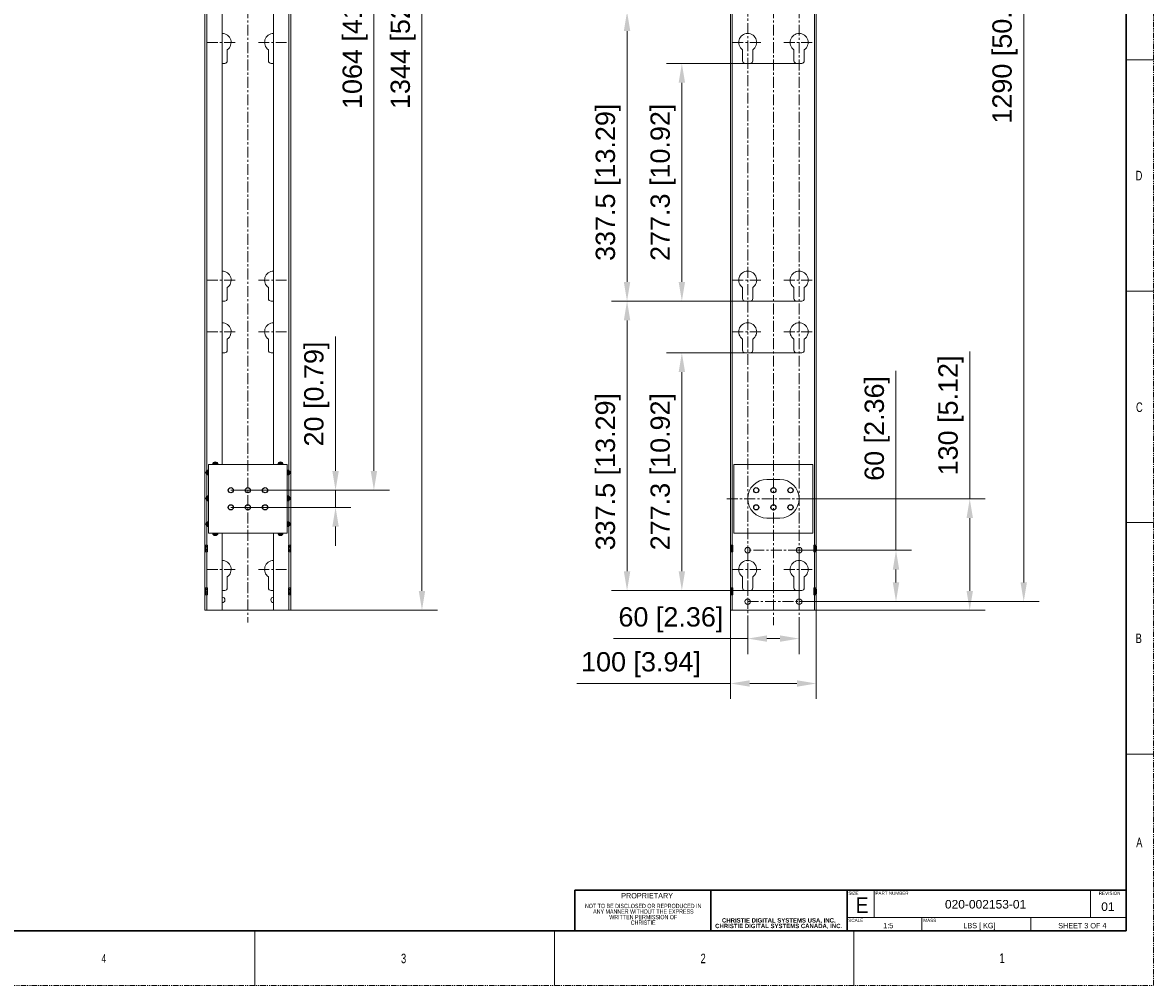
# Model space of a CAD drawing. Header units: millimetres. Extents: x -1086 to 4901, y 927 to 9917.
# Tile 31 of 86: x 423 to 1742, y 4832 to 5955. Entities that reach past the tile are written whole.
import ezdxf
from ezdxf.lldxf.tags import DXFTag

# ---------------------------------------------------------------- set-up
doc = ezdxf.new("R2010")
doc.units = ezdxf.units.MM
doc.header["$PDSIZE"] = -1
for name, pattern in [('CENTERX2', [20.319999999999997, 12.7, -2.54, 2.54, -2.54]), ('SLD-Phantom', [12.699999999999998, 6.35, -1.27, 1.27, -1.27, 1.27, -1.27]), ('SLD-Solid', [0])]:
    doc.linetypes.add(name, pattern=pattern)
for name, color, linetype, lineweight in [('5剖面线层', 4, 'Continuous', 15), ('7标注层', 6, 'Continuous', 15), ('中心线', 1, 'CENTERX2', 13), ('尺寸线', 6, 'Continuous', 13), ('虚线', 3, 'DASHED', 13)]:
    doc.layers.add(name, color=color, linetype=linetype, lineweight=lineweight)
doc.styles.add('ARIAL', font='arial.ttf')
doc.styles.add('SLDTEXTSTYLE0', font='GOTHIC.TTF', dxfattribs={"width": 0.7304})
doc.styles.add('SLDTEXTSTYLE1', font='GOTHIC.TTF', dxfattribs={"width": 0.7304})
doc.styles.add('SLDTEXTSTYLE2', font='ARIALBD.TTF', dxfattribs={"width": 0.948})
doc.styles.add('标注', font='arial.ttf')
tags = doc.linetypes.add('DASHED', pattern=[19.049999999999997, 12.7, -6.35]).pattern_tags.tags
tags[6:7] = [DXFTag(74, 4), DXFTag(75, 0), DXFTag(340, '0'), DXFTag(46, 1.0), DXFTag(50, 0.0), DXFTag(44, 0.0), DXFTag(45, 0.0)]
tags[4:5] = [DXFTag(74, 4), DXFTag(75, 0), DXFTag(340, '0'), DXFTag(46, 1.0), DXFTag(50, 0.0), DXFTag(44, 0.0), DXFTag(45, 0.0)]
doc.dimstyles.new(')CCC-35A1', dxfattribs={"dimscale": 20, "dimtxt": 1.5, "dimasz": 2.5, "dimexe": 1.2, "dimexo": 0, "dimgap": 0.5, "dimtad": 1, "dimzin": 12, "dimdsep": 46, "dimtxsty": 'ARIAL', "dimcen": 0.5, "dimclrd": 6, "dimclre": 6, "dimclrt": 6, "dimadec": 3, "dimazin": 3, "dimtfac": 1, "dimtmove": 0, "dimatfit": 3, "dimfxl": 1, "dimlwd": 13, "dimlwe": 13, "dimarcsym": 0})

# ---------------------------------------------------------------- blocks, each defined once
blk = doc.blocks.new('*D25')
at = {"layer": '7标注层', "color": 6, "lineweight": 13}
for p, q in [((1328.663267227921, 5569.984968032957), (1173.903324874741, 5569.984968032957)), ((1191.903324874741, 5547.484968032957), (1191.903324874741, 5315.184968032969)), ((1328.663267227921, 5292.684968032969), (1173.903324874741, 5292.684968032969))]:
    blk.add_line(p, q, dxfattribs=at)
at = {"layer": '7标注层', "color": 6}
for points in [[(1195.653324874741, 5547.484968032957), (1188.153324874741, 5547.484968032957), (1191.903324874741, 5569.984968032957)], [(1188.153324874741, 5315.184968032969), (1195.653324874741, 5315.184968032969), (1191.903324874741, 5292.684968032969)]]:
    blk.add_solid(points, dxfattribs=at)
at = {"layer": 'Defpoints', "color": 0}
for p in [(1328.663267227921, 5569.984968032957), (1191.903324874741, 5292.684968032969), (1328.663267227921, 5292.684968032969)]:
    blk.add_point(p, dxfattribs=at)
at = {"layer": '7标注层', "color": 6, "insert": (1169.983986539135, 5431.334968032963), "char_height": 22.5, "attachment_point": 5, "rotation": 90, "style": 'ARIAL'}
blk.add_mtext('277.3 [10.92]', dxfattribs=at)
blk = doc.blocks.new('*D26')
at = {"layer": '7标注层', "color": 6, "lineweight": 13}
for p, q in [((1328.663267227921, 5630.184968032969), (1110.000055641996, 5630.184968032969)), ((1128.000055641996, 5607.684968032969), (1128.000055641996, 5315.184968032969)), ((1328.663267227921, 5292.684968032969), (1110.000055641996, 5292.684968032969))]:
    blk.add_line(p, q, dxfattribs=at)
at = {"layer": '7标注层', "color": 6}
for points in [[(1131.750055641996, 5607.684968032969), (1124.250055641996, 5607.684968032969), (1128.000055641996, 5630.184968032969)], [(1124.250055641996, 5315.184968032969), (1131.750055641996, 5315.184968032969), (1128.000055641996, 5292.684968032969)]]:
    blk.add_solid(points, dxfattribs=at)
at = {"layer": 'Defpoints', "color": 0}
for p in [(1328.663267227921, 5630.184968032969), (1128.000055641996, 5292.684968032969), (1328.663267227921, 5292.684968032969)]:
    blk.add_point(p, dxfattribs=at)
at = {"layer": '7标注层', "color": 6, "insert": (1106.080717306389, 5431.334968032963), "char_height": 22.5, "attachment_point": 5, "rotation": 90, "style": 'ARIAL'}
blk.add_mtext('337.5 [13.29]', dxfattribs=at)
blk = doc.blocks.new('*D27')
at = {"layer": '7标注层', "color": 6, "lineweight": 13}
for p, q in [((1268.663267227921, 5254.330615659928), (1268.663267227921, 5218.610678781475)), ((1328.663267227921, 5252.333625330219), (1328.663267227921, 5218.610678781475)), ((1268.663267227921, 5236.610678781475), (1112.048328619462, 5236.610678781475)), ((1291.163267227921, 5236.610678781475), (1306.163267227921, 5236.610678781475))]:
    blk.add_line(p, q, dxfattribs=at)
at = {"layer": '7标注层', "color": 6}
for points in [[(1291.163267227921, 5240.360678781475), (1291.163267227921, 5232.860678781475), (1268.663267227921, 5236.610678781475)], [(1306.163267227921, 5232.860678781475), (1306.163267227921, 5240.360678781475), (1328.663267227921, 5236.610678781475)]]:
    blk.add_solid(points, dxfattribs=at)
at = {"layer": 'Defpoints', "color": 0}
for p in [(1268.663267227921, 5254.330615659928), (1328.663267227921, 5252.333625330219), (1328.663267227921, 5236.610678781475)]:
    blk.add_point(p, dxfattribs=at)
at = {"layer": '7标注层', "color": 6, "insert": (1179.105797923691, 5258.530017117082), "char_height": 22.5, "attachment_point": 5, "style": 'ARIAL'}
blk.add_mtext('60 [2.36]', dxfattribs=at)
blk = doc.blocks.new('*D28')
at = {"layer": '7标注层', "color": 6, "lineweight": 13}
for p, q in [((1248.663267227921, 5269.684968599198), (1248.663267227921, 5166.241023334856)), ((1348.663267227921, 5269.684968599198), (1348.663267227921, 5166.241023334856)), ((1248.663267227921, 5184.241023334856), (1069.589814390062, 5184.241023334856)), ((1271.163267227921, 5184.241023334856), (1326.163267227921, 5184.241023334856))]:
    blk.add_line(p, q, dxfattribs=at)
at = {"layer": '7标注层', "color": 6}
for points in [[(1271.163267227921, 5187.991023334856), (1271.163267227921, 5180.491023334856), (1248.663267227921, 5184.241023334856)], [(1326.163267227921, 5180.491023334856), (1326.163267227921, 5187.991023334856), (1348.663267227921, 5184.241023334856)]]:
    blk.add_solid(points, dxfattribs=at)
at = {"layer": 'Defpoints', "color": 0}
for p in [(1248.663267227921, 5269.684968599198), (1348.663267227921, 5269.684968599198), (1348.663267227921, 5184.241023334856)]:
    blk.add_point(p, dxfattribs=at)
at = {"layer": '7标注层', "color": 6, "insert": (1144.26750879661, 5206.160361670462), "char_height": 22.5, "attachment_point": 5, "style": 'ARIAL'}
blk.add_mtext('100 [3.94]', dxfattribs=at)
blk = doc.blocks.new('*D29')
at = {"layer": '7标注层', "color": 6, "lineweight": 13}
for p, q in [((1527.602247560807, 5399.687978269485), (1527.602247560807, 5571.543367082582)), ((1328.663267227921, 5399.687978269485), (1545.602247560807, 5399.687978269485)), ((1527.602247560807, 5292.184968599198), (1527.602247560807, 5377.187978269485)), ((1348.663267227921, 5269.684968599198), (1545.602247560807, 5269.684968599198))]:
    blk.add_line(p, q, dxfattribs=at)
at = {"layer": '7标注层', "color": 6}
for points in [[(1531.352247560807, 5377.187978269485), (1523.852247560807, 5377.187978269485), (1527.602247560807, 5399.687978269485)], [(1523.852247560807, 5292.184968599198), (1531.352247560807, 5292.184968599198), (1527.602247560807, 5269.684968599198)]]:
    blk.add_solid(points, dxfattribs=at)
at = {"layer": 'Defpoints', "color": 0}
for p in [(1328.663267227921, 5399.687978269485), (1527.602247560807, 5399.687978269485), (1348.663267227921, 5269.684968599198)]:
    blk.add_point(p, dxfattribs=at)
at = {"layer": '7标注层', "color": 6, "insert": (1505.682909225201, 5496.865672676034), "char_height": 22.5, "attachment_point": 5, "rotation": 90, "style": 'ARIAL'}
blk.add_mtext('130 [5.12]', dxfattribs=at)
blk = doc.blocks.new('*D30')
at = {"layer": '7标注层', "color": 6, "lineweight": 13}
for p, q in [((1328.663267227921, 5907.484968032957), (1173.903324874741, 5907.484968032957)), ((1191.903324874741, 5884.984968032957), (1191.903324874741, 5652.684968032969)), ((1328.663267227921, 5630.184968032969), (1173.903324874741, 5630.184968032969))]:
    blk.add_line(p, q, dxfattribs=at)
at = {"layer": '7标注层', "color": 6}
for points in [[(1195.653324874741, 5884.984968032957), (1188.153324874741, 5884.984968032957), (1191.903324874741, 5907.484968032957)], [(1188.153324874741, 5652.684968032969), (1195.653324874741, 5652.684968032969), (1191.903324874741, 5630.184968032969)]]:
    blk.add_solid(points, dxfattribs=at)
at = {"layer": 'Defpoints', "color": 0}
for p in [(1328.663267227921, 5907.484968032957), (1191.903324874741, 5630.184968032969), (1328.663267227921, 5630.184968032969)]:
    blk.add_point(p, dxfattribs=at)
at = {"layer": '7标注层', "color": 6, "insert": (1169.983986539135, 5768.834968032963), "char_height": 22.5, "attachment_point": 5, "rotation": 90, "style": 'ARIAL'}
blk.add_mtext('277.3 [10.92]', dxfattribs=at)
blk = doc.blocks.new('*D31')
at = {"layer": '7标注层', "color": 6, "lineweight": 13}
for p, q in [((735.8218773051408, 6613.684968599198), (906.8623612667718, 6613.684968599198)), ((888.8623612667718, 6591.184968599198), (888.8623612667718, 5292.184968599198)), ((735.8218773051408, 5269.684968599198), (906.8623612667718, 5269.684968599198))]:
    blk.add_line(p, q, dxfattribs=at)
at = {"layer": '7标注层', "color": 6}
for points in [[(892.6123612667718, 6591.184968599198), (885.1123612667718, 6591.184968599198), (888.8623612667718, 6613.684968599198)], [(885.1123612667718, 5292.184968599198), (892.6123612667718, 5292.184968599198), (888.8623612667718, 5269.684968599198)]]:
    blk.add_solid(points, dxfattribs=at)
at = {"layer": 'Defpoints', "color": 0}
for p in [(735.8218773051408, 6613.684968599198), (735.8218773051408, 5269.684968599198), (888.8623612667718, 5269.684968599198)]:
    blk.add_point(p, dxfattribs=at)
at = {"layer": '7标注层', "color": 6, "insert": (866.9430229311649, 5941.684968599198), "char_height": 22.5, "attachment_point": 5, "rotation": 90, "style": 'ARIAL'}
blk.add_mtext('1344 [52.91]', dxfattribs=at)
blk = doc.blocks.new('*D32')
at = {"layer": '7标注层', "color": 6, "lineweight": 13}
for p, q in [((1441.609534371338, 5339.687978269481), (1441.609534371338, 5548.802916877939)), ((1328.663267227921, 5339.687978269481), (1459.609534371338, 5339.687978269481)), ((1441.609534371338, 5317.187978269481), (1441.609534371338, 5302.187978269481)), ((1328.663267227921, 5279.687978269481), (1459.609534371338, 5279.687978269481))]:
    blk.add_line(p, q, dxfattribs=at)
at = {"layer": '7标注层', "color": 6}
for points in [[(1445.359534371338, 5317.187978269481), (1437.859534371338, 5317.187978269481), (1441.609534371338, 5339.687978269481)], [(1437.859534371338, 5302.187978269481), (1445.359534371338, 5302.187978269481), (1441.609534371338, 5279.687978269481)]]:
    blk.add_solid(points, dxfattribs=at)
at = {"layer": 'Defpoints', "color": 0}
for p in [(1328.663267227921, 5339.687978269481), (1328.663267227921, 5279.687978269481), (1441.609534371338, 5279.687978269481)]:
    blk.add_point(p, dxfattribs=at)
at = {"layer": '7标注层', "color": 6, "insert": (1419.690196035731, 5481.74544757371), "char_height": 22.5, "attachment_point": 5, "rotation": 90, "style": 'ARIAL'}
blk.add_mtext('60 [2.36]', dxfattribs=at)
blk = doc.blocks.new('*D35')
at = {"layer": '7标注层', "color": 6, "lineweight": 13}
for p, q in [((1328.663267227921, 5967.684968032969), (1110.000055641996, 5967.684968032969)), ((1128.000055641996, 5945.184968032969), (1128.000055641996, 5652.684968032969)), ((1328.663267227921, 5630.184968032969), (1110.000055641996, 5630.184968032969))]:
    blk.add_line(p, q, dxfattribs=at)
at = {"layer": '7标注层', "color": 6}
for points in [[(1131.750055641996, 5945.184968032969), (1124.250055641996, 5945.184968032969), (1128.000055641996, 5967.684968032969)], [(1124.250055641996, 5652.684968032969), (1131.750055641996, 5652.684968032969), (1128.000055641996, 5630.184968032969)]]:
    blk.add_solid(points, dxfattribs=at)
at = {"layer": 'Defpoints', "color": 0}
for p in [(1328.663267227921, 5967.684968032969), (1128.000055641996, 5630.184968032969), (1328.663267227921, 5630.184968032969)]:
    blk.add_point(p, dxfattribs=at)
at = {"layer": '7标注层', "color": 6, "insert": (1106.080717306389, 5768.834968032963), "char_height": 22.5, "attachment_point": 5, "rotation": 90, "style": 'ARIAL'}
blk.add_mtext('337.5 [13.29]', dxfattribs=at)
blk = doc.blocks.new('YTHGFGH')
at = {"color": 7, "linetype": 'Continuous', "lineweight": 15}
for p, q in [((20055.4507891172, 9030.66680704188), (20055.7007891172, 9030.91680704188)), ((20055.4507891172, 9030.66680704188), (20055.4507891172, 9023.266807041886)), ((20055.7007891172, 9023.016807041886), (20055.4507891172, 9023.266807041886)), ((20055.7007891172, 9023.016807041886), (20055.7007891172, 9030.91680704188)), ((20055.7007891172, 9030.91680704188), (20057.4507891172, 9030.91680704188)), ((20057.4507891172, 9023.016807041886), (20055.7007891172, 9023.016807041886)), ((20057.4507891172, 9023.016807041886), (20057.4507891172, 9030.91680704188)), ((20057.7645863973, 9030.722464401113), (20057.4507891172, 9030.722464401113)), ((20057.7645863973, 9030.199923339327), (20057.4507891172, 9030.199923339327)), ((20057.7645863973, 9029.633144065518), (20057.4507891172, 9029.633144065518)), ((20057.7645863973, 9029.132950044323), (20057.4507891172, 9029.132950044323)), ((20057.7645863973, 9029.082824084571), (20057.4507891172, 9029.082824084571)), ((20057.7645863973, 9028.540602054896), (20057.4507891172, 9028.540602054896)), ((20057.7645863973, 9028.325373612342), (20057.4507891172, 9028.325373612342)), ((20057.7645863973, 9027.794200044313), (20057.4507891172, 9027.794200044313)), ((20057.7645863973, 9027.434937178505), (20057.4507891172, 9027.434937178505)), ((20057.7645863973, 9026.966807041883), (20057.4507891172, 9026.966807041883)), ((20057.7645863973, 9026.498676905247), (20057.4507891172, 9026.498676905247)), ((20057.7645863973, 9026.139414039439), (20057.4507891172, 9026.139414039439)), ((20057.7645863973, 9025.608240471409), (20057.4507891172, 9025.608240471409)), ((20057.7645863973, 9025.39301202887), (20057.4507891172, 9025.39301202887)), ((20057.7645863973, 9024.85078999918), (20057.4507891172, 9024.85078999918)), ((20057.7645863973, 9024.800664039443), (20057.4507891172, 9024.800664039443)), ((20057.7645863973, 9024.300470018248), (20057.4507891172, 9024.300470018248)), ((20057.7645863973, 9023.72005891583), (20057.4507891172, 9023.72005891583)), ((20057.7645863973, 9023.211149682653), (20057.4507891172, 9023.211149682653)), ((20057.7645863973, 9029.633144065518), (20057.7645863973, 9030.722464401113)), ((20057.7645863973, 9029.432795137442), (20058.2267891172, 9029.656807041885)), ((20057.7645863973, 9029.132950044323), (20057.7645863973, 9029.633144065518)), ((20057.7645863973, 9029.082824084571), (20057.7645863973, 9029.132950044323)), ((20057.7645863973, 9028.540602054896), (20057.7645863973, 9029.082824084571)), ((20057.7645863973, 9028.325373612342), (20057.7645863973, 9028.540602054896)), ((20057.7645863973, 9027.794200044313), (20057.7645863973, 9028.325373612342)), ((20057.7645863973, 9027.434937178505), (20057.7645863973, 9027.794200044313)), ((20057.7645863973, 9026.966807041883), (20057.7645863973, 9027.434937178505)), ((20057.7645863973, 9026.498676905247), (20057.7645863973, 9026.966807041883)), ((20057.7645863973, 9026.139414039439), (20057.7645863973, 9026.498676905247)), ((20057.7645863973, 9025.608240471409), (20057.7645863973, 9026.139414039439)), ((20057.7645863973, 9025.39301202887), (20057.7645863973, 9025.608240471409)), ((20057.7645863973, 9024.85078999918), (20057.7645863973, 9025.39301202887)), ((20057.7645863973, 9024.800664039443), (20057.7645863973, 9024.85078999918)), ((20057.7645863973, 9024.300470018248), (20057.7645863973, 9024.800664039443)), ((20057.7645863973, 9024.500818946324), (20058.2267891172, 9024.27680704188)), ((20057.7645863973, 9023.211149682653), (20057.7645863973, 9024.300470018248)), ((20058.22678911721, 9024.276807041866), (20058.2267891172, 9029.65680704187)), ((20058.2267891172, 9029.656807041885), (20058.4207891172, 9029.656807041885)), ((20058.2267891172, 9024.27680704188), (20058.4207891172, 9024.27680704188)), ((20058.4207891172, 9024.27680704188), (20058.4207891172, 9029.656807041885))]:
    blk.add_line(p, q, dxfattribs=at)
at = {"layer": 'Defpoints', "color": 3}
for p, q in [((20055.4507891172, 9028.966807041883), (20058.4207891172, 9028.966807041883)), ((20055.4507891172, 9024.966807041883), (20058.4207891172, 9024.966807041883))]:
    blk.add_line(p, q, dxfattribs=at)
at = {"insert": (20056.30044147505, 9025.49240792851), "char_height": 0.625, "width": 0.7701345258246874, "attachment_point": 1, "rotation": 90, "style": '标注'}
blk.add_mtext('JCLS-M4-1', dxfattribs=at)
blk = doc.blocks.new('*D37')
at = {"layer": '7标注层', "color": 6, "lineweight": 13}
for p, q in [((685.8218773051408, 6473.684968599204), (850.8431486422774, 6473.684968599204)), ((832.8431486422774, 5432.187978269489), (832.8431486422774, 6451.184968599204)), ((665.8218773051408, 5409.687978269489), (850.8431486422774, 5409.687978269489))]:
    blk.add_line(p, q, dxfattribs=at)
at = {"layer": '7标注层', "color": 6}
for points in [[(836.5931486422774, 6451.184968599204), (829.0931486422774, 6451.184968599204), (832.8431486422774, 6473.684968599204)], [(829.0931486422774, 5432.187978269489), (836.5931486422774, 5432.187978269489), (832.8431486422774, 5409.687978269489)]]:
    blk.add_solid(points, dxfattribs=at)
at = {"layer": 'Defpoints', "color": 0}
for p in [(685.8218773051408, 6473.684968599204), (832.8431486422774, 6473.684968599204), (665.8218773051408, 5409.687978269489)]:
    blk.add_point(p, dxfattribs=at)
at = {"layer": '7标注层', "color": 6, "insert": (810.9238103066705, 5941.686473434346), "char_height": 22.5, "attachment_point": 5, "rotation": 90, "style": 'ARIAL'}
blk.add_mtext('1064 [41.89]', dxfattribs=at)
blk = doc.blocks.new('*D38')
at = {"layer": '7标注层', "color": 6, "lineweight": 13}
for p, q in [((788.0806843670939, 5432.187978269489), (788.0806843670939, 5589.063830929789)), ((665.8218773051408, 5409.687978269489), (806.0806843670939, 5409.687978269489)), ((788.0806843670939, 5409.687978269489), (788.0806843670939, 5389.687978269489)), ((665.8218773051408, 5389.687978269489), (806.0806843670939, 5389.687978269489)), ((788.0806843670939, 5367.187978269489), (788.0806843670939, 5344.687978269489))]:
    blk.add_line(p, q, dxfattribs=at)
at = {"layer": '7标注层', "color": 6}
for points in [[(784.3306843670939, 5432.187978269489), (791.8306843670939, 5432.187978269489), (788.0806843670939, 5409.687978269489)], [(791.8306843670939, 5367.187978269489), (784.3306843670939, 5367.187978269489), (788.0806843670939, 5389.687978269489)]]:
    blk.add_solid(points, dxfattribs=at)
at = {"layer": 'Defpoints', "color": 0}
for p in [(665.8218773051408, 5409.687978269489), (665.8218773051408, 5389.687978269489), (788.0806843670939, 5389.687978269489)]:
    blk.add_point(p, dxfattribs=at)
at = {"layer": '7标注层', "color": 6, "insert": (766.161346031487, 5521.875904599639), "char_height": 22.5, "attachment_point": 5, "rotation": 90, "style": 'ARIAL'}
blk.add_mtext('20 [0.79]', dxfattribs=at)
blk = doc.blocks.new('*D44')
at = {"layer": '7标注层', "color": 6, "lineweight": 13}
for p, q in [((1328.663267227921, 6569.684968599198), (1608.570806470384, 6569.684968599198)), ((1590.570806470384, 5302.187978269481), (1590.570806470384, 6547.184968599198)), ((1363.612599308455, 5279.687978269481), (1608.570806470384, 5279.687978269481))]:
    blk.add_line(p, q, dxfattribs=at)
at = {"layer": '7标注层', "color": 6}
for points in [[(1594.320806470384, 6547.184968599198), (1586.820806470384, 6547.184968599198), (1590.570806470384, 6569.684968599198)], [(1586.820806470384, 5302.187978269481), (1594.320806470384, 5302.187978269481), (1590.570806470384, 5279.687978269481)]]:
    blk.add_solid(points, dxfattribs=at)
at = {"layer": 'Defpoints', "color": 0}
for p in [(1328.663267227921, 6569.684968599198), (1590.570806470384, 6569.684968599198), (1363.612599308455, 5279.687978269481)]:
    blk.add_point(p, dxfattribs=at)
at = {"layer": '7标注层', "color": 6, "insert": (1568.651468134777, 5924.68647343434), "char_height": 22.5, "attachment_point": 5, "rotation": 90, "style": 'ARIAL'}
blk.add_mtext('1290 [50.79]', dxfattribs=at)
blk = doc.blocks.new('DFGHDFG6YY8')
at = {"color": 7, "linetype": 'Continuous', "lineweight": 15}
for points in [[(-29580.31370103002, -27772.53763908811, -3.186140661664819), (-29568.31370103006, -27772.53763908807), (-29568.31370103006, -27785.42279217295, -0.414213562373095), (-29571.31370103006, -27788.42279217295), (-29577.31370103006, -27788.42279217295, -0.414213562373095), (-29580.31370103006, -27785.42279217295), (-29580.31370103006, -27772.53763908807)], [(-29520.31370103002, -27772.53763908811, -3.186140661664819), (-29508.31370103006, -27772.53763908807), (-29508.31370103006, -27785.42279217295, -0.414213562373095), (-29511.31370103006, -27788.42279217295), (-29517.31370103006, -27788.42279217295, -0.414213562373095), (-29520.31370103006, -27785.42279217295), (-29520.31370103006, -27772.53763908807)]]:
    blk.add_lwpolyline(points, format="xyb", close=True, dxfattribs=at)
at = {"layer": '中心线'}
for p, q in [((-29592.09044118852, -27763.91978193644), (-29556.5369608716, -27763.91978193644)), ((-29532.09044118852, -27763.91978193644), (-29496.5369608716, -27763.91978193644))]:
    blk.add_line(p, q, dxfattribs=at)

msp = doc.modelspace()

# ---------------------------------------------------------------- hatches: boundary and pattern name
at = {"layer": '5剖面线层'}
for points in [[(639.8218773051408, 5427.187978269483, -0.9999999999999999), (639.8218773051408, 5433.187978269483)], [(650.853874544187, 5439.687978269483, 0.9999999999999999), (644.853874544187, 5439.687978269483)], [(720.7898800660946, 5439.687978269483, -0.9999999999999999), (726.7898800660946, 5439.687978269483)], [(731.8218773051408, 5427.187978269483, 0.9999999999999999), (731.8218773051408, 5433.187978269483)], [(639.8218773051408, 5397.187978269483, -0.9999999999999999), (639.8218773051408, 5403.187978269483)], [(731.8218773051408, 5397.187978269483, 0.9999999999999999), (731.8218773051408, 5403.187978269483)], [(639.8218773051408, 5373.187978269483, 0.9999999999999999), (639.8218773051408, 5367.187978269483)], [(731.8218773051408, 5373.187978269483, -0.9999999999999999), (731.8218773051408, 5367.187978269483)], [(650.853874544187, 5359.687978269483, -0.9999999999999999), (644.853874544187, 5359.687978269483)], [(720.7898800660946, 5359.687978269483, 0.9999999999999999), (726.7898800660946, 5359.687978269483)]]:
    msp.add_hatch(color=256, dxfattribs=at).paths.add_polyline_path(points)

# ---------------------------------------------------------------- linework, layer by layer
at = {"color": 7, "linetype": 'SLD-Phantom', "lineweight": 0}
for p, q in [((1741.747564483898, 4832.097168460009), (1741.747564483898, 6991.097168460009)), ((-1052.252435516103, 4832.097168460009), (1741.747564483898, 4832.097168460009))]:
    msp.add_line(p, q, dxfattribs=at)
at = {"color": 7, "linetype": 'SLD-Solid', "lineweight": 30}
for p, q in [((1709.997564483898, 6927.597168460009), (1709.997564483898, 4895.597168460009)), ((1709.997564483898, 4943.222168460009), (1067.060064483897, 4943.222168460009)), ((1067.060064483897, 4895.597168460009), (1067.060064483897, 4943.222168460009)), ((1225.810064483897, 4895.597168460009), (1225.810064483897, 4943.222168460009)), ((1384.560064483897, 4895.597168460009), (1384.560064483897, 4943.222168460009)), ((-1020.502435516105, 4895.597168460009), (1709.997564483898, 4895.597168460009))]:
    msp.add_line(p, q, dxfattribs=at)
at = {"color": 7, "linetype": 'Continuous', "lineweight": 15}
for p, q in [((635.8218773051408, 5269.684968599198), (635.8218773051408, 6613.684968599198)), ((735.8218773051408, 6613.684968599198), (735.8218773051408, 5269.684968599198)), ((1248.663267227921, 6613.684968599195), (1248.663267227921, 5269.684968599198)), ((1348.663267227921, 5269.684968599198), (1348.663267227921, 6613.684968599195)), ((655.8218773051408, 6443.684968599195), (655.8218773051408, 5439.687978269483)), ((715.8218773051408, 6443.684968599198), (715.8218773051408, 5439.687978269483)), ((639.8218773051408, 5439.687978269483), (639.8218773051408, 5360.687978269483)), ((731.8218773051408, 5439.687978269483), (731.8218773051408, 5360.687978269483)), ((655.8218773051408, 5359.687978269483), (655.8218773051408, 5269.684968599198)), ((715.8218773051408, 5359.687978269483), (715.8218773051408, 5269.684968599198)), ((637.9218773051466, 5269.684968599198), (635.8218773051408, 5269.684968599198)), ((655.8218773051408, 5269.684968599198), (637.9218773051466, 5269.684968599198)), ((715.8218773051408, 5269.684968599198), (655.8218773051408, 5269.684968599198)), ((715.8218773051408, 5269.684968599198), (655.8218773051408, 5269.684968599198)), ((715.8218773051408, 5269.684968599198), (733.7218773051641, 5269.684968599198)), ((735.8218773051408, 5269.684968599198), (733.7218773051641, 5269.684968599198)), ((1250.763267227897, 5269.684968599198), (1248.663267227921, 5269.684968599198)), ((1250.763267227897, 5269.684968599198), (1346.563267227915, 5269.684968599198)), ((1348.663267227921, 5269.684968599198), (1346.563267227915, 5269.684968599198))]:
    msp.add_line(p, q, dxfattribs=at)
at = {"color": 7, "linetype": 'SLD-Solid', "lineweight": 0}
for p, q in [((1709.997564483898, 5911.597168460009), (1741.747564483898, 5911.597168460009)), ((1709.997564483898, 5641.722168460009), (1741.747564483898, 5641.722168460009)), ((1709.997564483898, 5371.847168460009), (1741.747564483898, 5371.847168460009)), ((1709.997564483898, 5101.972168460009), (1741.747564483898, 5101.972168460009)), ((1709.997564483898, 4895.597168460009), (1709.997564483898, 5054.347168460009)), ((1067.060064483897, 4895.597168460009), (1067.060064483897, 4943.222168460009)), ((1416.310064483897, 4911.472168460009), (1416.310064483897, 4943.222168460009)), ((1668.247564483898, 4911.472168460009), (1668.247564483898, 4943.222168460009)), ((1709.997564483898, 4911.472168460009), (1384.560064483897, 4911.472168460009)), ((1471.872564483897, 4895.597168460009), (1471.872564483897, 4911.472168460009)), ((1598.872564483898, 4895.597168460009), (1598.872564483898, 4911.472168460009)), ((693.9975644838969, 4895.597168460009), (693.9975644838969, 4832.097168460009)), ((1043.247564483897, 4895.597168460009), (1043.247564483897, 4832.097168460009)), ((1225.810064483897, 4895.597168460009), (1067.060064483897, 4895.597168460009)), ((1384.560064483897, 4895.597168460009), (1225.810064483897, 4895.597168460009)), ((1709.997564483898, 4895.597168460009), (1384.560064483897, 4895.597168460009)), ((1392.497564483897, 4895.597168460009), (1392.497564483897, 4832.097168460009))]:
    msp.add_line(p, q, dxfattribs=at)
at = {"color": 7, "linetype": 'Continuous', "lineweight": 15}
for points in [[(655.8218773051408, 5942.486965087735, -0.7342378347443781), (661.8218773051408, 5923.370121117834), (661.8218773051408, 5910.484968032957, -0.414213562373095), (658.8218773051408, 5907.484968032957), (655.8218773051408, 5907.484968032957)], [(715.8218773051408, 5907.484968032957), (712.8218773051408, 5907.484968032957, -0.414213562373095), (709.8218773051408, 5910.484968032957), (709.8218773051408, 5923.370121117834), (709.8218773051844, 5923.370121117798, -0.7342378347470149), (715.8218773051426, 5942.486965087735, -0.7342378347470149)], [(655.8218773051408, 5665.186965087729, -0.7342378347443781), (661.8218773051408, 5646.070121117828), (661.8218773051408, 5633.184968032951, -0.414213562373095), (658.8218773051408, 5630.184968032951), (655.8218773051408, 5630.184968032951)], [(715.8218773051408, 5630.184968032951), (712.8218773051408, 5630.184968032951, -0.414213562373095), (709.8218773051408, 5633.184968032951), (709.8218773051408, 5646.070121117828), (709.8218773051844, 5646.070121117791, -0.7342378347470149), (715.8218773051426, 5665.186965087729, -0.7342378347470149)], [(655.8218773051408, 5604.986965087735, -0.7342378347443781), (661.8218773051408, 5585.870121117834), (661.8218773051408, 5572.984968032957, -0.414213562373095), (658.8218773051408, 5569.984968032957), (655.8218773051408, 5569.984968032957)], [(715.8218773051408, 5569.984968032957), (712.8218773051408, 5569.984968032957, -0.414213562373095), (709.8218773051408, 5572.984968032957), (709.8218773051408, 5585.870121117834), (709.8218773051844, 5585.870121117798, -0.7342378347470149), (715.8218773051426, 5604.986965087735, -0.7342378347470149)], [(655.821877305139, 5327.686965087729, -0.7342378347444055), (661.8218773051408, 5308.570121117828), (661.8218773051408, 5295.684968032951, -0.414213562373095), (658.8218773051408, 5292.684968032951), (655.8218773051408, 5292.684968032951)], [(715.8218773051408, 5292.684968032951), (712.8218773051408, 5292.684968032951, -0.414213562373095), (709.8218773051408, 5295.684968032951), (709.8218773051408, 5308.570121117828), (709.8218773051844, 5308.570121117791, -0.7342378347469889), (715.8218773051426, 5327.686965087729, -0.7342378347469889)]]:
    msp.add_lwpolyline(points, format="xyb", dxfattribs=at)
msp.add_lwpolyline([(639.8218773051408, 5439.687978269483), (731.8218773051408, 5439.687978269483), (731.8218773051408, 5359.687978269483), (639.8218773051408, 5359.687978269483)], close=True, dxfattribs=at)
msp.add_lwpolyline([(1306.163267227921, 5422.187978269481), (1291.163267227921, 5422.187978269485, 0.9999999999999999), (1291.163267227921, 5377.187978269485), (1306.163267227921, 5377.187978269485, 0.9999999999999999), (1306.163267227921, 5422.187978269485, 0.9999999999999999)], format="xyb", close=True, dxfattribs=at)
for centre in [(665.8218773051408, 5409.687978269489), (685.8218773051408, 5409.687978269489), (705.8218773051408, 5409.687978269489), (1278.663267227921, 5409.687978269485), (1298.663267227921, 5409.687978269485), (1318.663267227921, 5409.687978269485), (665.8218773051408, 5389.687978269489), (685.8218773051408, 5389.687978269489), (705.8218773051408, 5389.687978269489), (1278.663267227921, 5389.687978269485), (1298.663267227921, 5389.687978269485), (1318.663267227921, 5389.687978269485)]:
    msp.add_circle(centre, 3)
for centre in [(1268.663267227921, 5339.684978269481), (1328.663267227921, 5339.684978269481), (1268.663267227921, 5279.684978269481), (1328.663267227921, 5279.684978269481)]:
    msp.add_circle(centre, 3.25, dxfattribs=at)
for centre, start, end in [((655.8218773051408, 5281.684968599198), 270, 90), ((715.8218773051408, 5281.684968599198), 90, 270)]:
    msp.add_arc(centre, 3.25, start, end, dxfattribs=at)
at = {"layer": '5剖面线层'}
for points in [[(639.8218773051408, 5427.187978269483, -0.9999999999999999), (639.8218773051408, 5433.187978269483), (639.8218773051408, 5427.187978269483)], [(650.853874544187, 5439.687978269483, 0.9999999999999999), (644.853874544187, 5439.687978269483), (650.853874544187, 5439.687978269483)], [(720.7898800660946, 5439.687978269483, -0.9999999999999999), (726.7898800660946, 5439.687978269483), (720.7898800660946, 5439.687978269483)], [(731.8218773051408, 5427.187978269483, 0.9999999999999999), (731.8218773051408, 5433.187978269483), (731.8218773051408, 5427.187978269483)], [(639.8218773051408, 5397.187978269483, -0.9999999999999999), (639.8218773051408, 5403.187978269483), (639.8218773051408, 5397.187978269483)], [(731.8218773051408, 5397.187978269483, 0.9999999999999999), (731.8218773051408, 5403.187978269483), (731.8218773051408, 5397.187978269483)], [(639.8218773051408, 5373.187978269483, 0.9999999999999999), (639.8218773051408, 5367.187978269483), (639.8218773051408, 5373.187978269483)], [(731.8218773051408, 5373.187978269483, -0.9999999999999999), (731.8218773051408, 5367.187978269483), (731.8218773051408, 5373.187978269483)], [(650.853874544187, 5359.687978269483, -0.9999999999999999), (644.853874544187, 5359.687978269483), (650.853874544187, 5359.687978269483)], [(720.7898800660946, 5359.687978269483, 0.9999999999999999), (726.7898800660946, 5359.687978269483), (720.7898800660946, 5359.687978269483)]]:
    msp.add_lwpolyline(points, format="xyb", close=True, dxfattribs=at)
at = {"layer": '中心线'}
for p, q in [((685.8218773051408, 6623.174664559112), (685.8218773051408, 5255.333625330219)), ((1268.663267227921, 6625.171654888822), (1268.663267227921, 5254.330615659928)), ((1298.663267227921, 6623.174664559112), (1298.663267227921, 5252.333625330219)), ((1328.663267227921, 6623.174664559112), (1328.663267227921, 5252.333625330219)), ((638.0451371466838, 5931.98797826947), (673.5986174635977, 5931.98797826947)), ((698.0451371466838, 5931.98797826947), (733.5986174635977, 5931.98797826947)), ((638.0451371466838, 5654.687978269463), (673.5986174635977, 5654.687978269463)), ((698.0451371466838, 5654.687978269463), (733.5986174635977, 5654.687978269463)), ((638.0451371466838, 5594.48797826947), (673.5986174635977, 5594.48797826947)), ((698.0451371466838, 5594.48797826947), (733.5986174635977, 5594.48797826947)), ((1244.384576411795, 5399.687978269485), (1352.941958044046, 5399.687978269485)), ((638.0451371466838, 5317.187978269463), (673.5986174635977, 5317.187978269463)), ((698.0451371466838, 5317.187978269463), (733.5986174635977, 5317.187978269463))]:
    msp.add_line(p, q, dxfattribs=at)
msp.add_lwpolyline([(1268.663267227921, 5279.684978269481), (1328.663267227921, 5279.684978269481), (1328.663267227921, 5339.684978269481), (1268.663267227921, 5339.684978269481)], close=True, dxfattribs=at)
at = {"layer": '虚线'}
for p, q in [((637.9218773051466, 5269.684968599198), (637.9218773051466, 6613.684968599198)), ((733.7218773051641, 6613.684968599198), (733.7218773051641, 5269.684968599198)), ((1250.763267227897, 6613.684968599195), (1250.763267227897, 5269.684968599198)), ((1346.563267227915, 5269.684968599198), (1346.563267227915, 6613.684968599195))]:
    msp.add_line(p, q, dxfattribs=at)
msp.add_lwpolyline([(1252.663267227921, 5439.68797826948), (1344.663267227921, 5439.68797826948), (1344.663267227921, 5359.687978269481), (1252.663267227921, 5359.687978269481)], close=True, dxfattribs=at)

# ---------------------------------------------------------------- block references
at = {"xscale": -1}
for p in [(20694.05962514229, -3685.281838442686), (21306.90101506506, -3685.281838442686), (20694.05962514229, -3735.281838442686), (21306.90101506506, -3735.281838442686)]:
    msp.add_blockref('YTHGFGH', p, dxfattribs=at)
for p in [(-19322.41587053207, -3685.281838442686), (-18709.57448060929, -3685.281838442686), (-19322.41587053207, -3735.281838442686), (-18709.57448060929, -3735.281838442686)]:
    msp.add_blockref('YTHGFGH', p)
at = {"layer": '尺寸线'}
for p in [(30842.97696825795, 33695.90776020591), (30842.97696825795, 33418.6077602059), (30842.97696825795, 33358.40776020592), (30842.97696825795, 33081.1077602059)]:
    msp.add_blockref('DFGHDFG6YY8', p, dxfattribs=at)

# ---------------------------------------------------------------- texts
at = {"color": 7, "linetype": 'Continuous', "lineweight": 0}
for s, height, style, width, p in [('D', 11.1125, 'SLDTEXTSTYLE0', 0.7304, (1721.048849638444, 5771.098595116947)), ('C', 11.1125, 'SLDTEXTSTYLE0', 0.7304, (1721.463209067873, 5500.945504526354)), ('B', 11.1125, 'SLDTEXTSTYLE0', 0.7304, (1721.056974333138, 5231.348595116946)), ('A', 11.1125, 'SLDTEXTSTYLE0', 0.7304, (1721.711012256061, 4993.223595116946)), ('PROPRIETARY', 6.35, 'SLDTEXTSTYLE1', 0.913, (1121.193733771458, 4933.542066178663)), ('SIZE', 3.81, 'SLDTEXTSTYLE1', 0.913, (1386.063354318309, 4937.738004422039)), ('E', 18.415, 'SLDTEXTSTYLE1', 0.9129999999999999, (1394.550612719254, 4916.506095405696)), ('PART NUMBER', 3.81, 'SLDTEXTSTYLE1', 0.913, (1417.611272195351, 4937.781951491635)), ('REVISION', 3.81, 'SLDTEXTSTYLE1', 0.913, (1678.068867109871, 4937.686606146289)), ('SCALE', 3.81, 'SLDTEXTSTYLE1', 0.913, (1385.992283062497, 4905.971048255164)), ('MASS', 3.81, 'SLDTEXTSTYLE1', 0.913, (1473.465976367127, 4905.981378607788)), (' LBS [ KG]', 6.35, 'SLDTEXTSTYLE1', 0.913, (1517.842961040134, 4898.673082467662)), ('1:5', 6.35, 'SLDTEXTSTYLE1', 0.913, (1426.734501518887, 4898.693476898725)), ('SHEET 3 OF 4', 6.35, 'SLDTEXTSTYLE1', 0.913, (1630.790912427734, 4898.606575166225)), ('4', 9.921875, 'SLDTEXTSTYLE0', 0.7304, (515.2006971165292, 4858.633629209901)), ('3', 11.1125, 'SLDTEXTSTYLE0', 0.7304, (864.4000770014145, 4858.008004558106)), ('2', 11.1125, 'SLDTEXTSTYLE0', 0.7304, (1213.739448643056, 4858.008004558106)), ('1', 11.1125, 'SLDTEXTSTYLE0', 0.7304, (1562.274475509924, 4858.286095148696))]:
    msp.add_text(s, height=height, dxfattribs=dict(at, style=style, width=width)).set_placement(p)
at = {"color": 7, "lineweight": 5, "char_height": 10, "attachment_point": 1, "style": 'ARIAL'}
for s, insert, width in [('{020-002153-01}', (1498.698509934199, 4931.734182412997), 211.6264333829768), ('{01}', (1680.920655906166, 4928.925706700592), 108.0181365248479)]:
    msp.add_mtext(s, dxfattribs=dict(at, insert=insert, width=width))
at = {"color": 0, "linetype": 'Continuous', "lineweight": 0, "char_height": 5.08, "attachment_point": 2}
for s, insert, style in [('NOT TO BE DISCLOSED OR REPRODUCED IN', (1146.807105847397, 4927.289872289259), 'SLDTEXTSTYLE1'), ('ANY MANNER WITHOUT THE EXPRESS', (1147.011723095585, 4920.798761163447), 'SLDTEXTSTYLE1'), ('WRITTEN PERMISSION OF ', (1146.875007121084, 4914.307650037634), 'SLDTEXTSTYLE1'), ('CHRISTIE', (1146.759913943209, 4907.816538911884), 'SLDTEXTSTYLE1'), ('CHRISTIE DIGITAL SYSTEMS USA, INC.', (1304.94095645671, 4910.483605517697), 'SLDTEXTSTYLE2'), ('CHRISTIE DIGITAL SYSTEMS CANADA, INC.', (1304.797201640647, 4903.936049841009), 'SLDTEXTSTYLE2')]:
    msp.add_mtext(s, dxfattribs=dict(at, insert=insert, style=style))

# ---------------------------------------------------------------- dimensions: what is measured, and where the dimension line sits
at = {"layer": '7标注层'}
for base, p1, p2, picture, middle in [((888.8623612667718, 5269.684968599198), (735.8218773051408, 6613.684968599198), (735.8218773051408, 5269.684968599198), '*D31', (888.8623612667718, 5941.684968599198)), ((1590.570806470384, 6569.684968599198), (1363.612599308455, 5279.687978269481), (1328.663267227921, 6569.684968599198), '*D44', (1590.570806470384, 5924.68647343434)), ((1128.000055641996, 5630.184968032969), (1328.663267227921, 5967.684968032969), (1328.663267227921, 5630.184968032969), '*D35', (1128.000055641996, 5768.834968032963)), ((1128.000055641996, 5292.684968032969), (1328.663267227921, 5630.184968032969), (1328.663267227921, 5292.684968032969), '*D26', (1128.000055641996, 5431.334968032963)), ((788.0806843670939, 5389.687978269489), (665.8218773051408, 5409.687978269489), (665.8218773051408, 5389.687978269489), '*D38', (788.0806843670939, 5521.875904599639)), ((1527.602247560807, 5399.687978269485), (1348.663267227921, 5269.684968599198), (1328.663267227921, 5399.687978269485), '*D29', (1527.602247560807, 5496.865672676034)), ((1441.609534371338, 5279.687978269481), (1328.663267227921, 5339.687978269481), (1328.663267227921, 5279.687978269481), '*D32', (1441.609534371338, 5481.74544757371))]:
    dim = msp.add_linear_dim(base=base, p1=p1, p2=p2, angle=90, dimstyle=')CCC-35A1', override={"dimscale": 15, "dimasz": 1.5}, dxfattribs=at)
    dim.commit()
    dim.dimension.update_dxf_attribs({"geometry": picture, "text_midpoint": middle, "dimtype": 160})
for base, p1, p2, picture, middle in [((832.8431486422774, 6473.684968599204), (665.8218773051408, 5409.687978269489), (685.8218773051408, 6473.684968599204), '*D37', (810.9238103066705, 5941.686473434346)), ((1191.903324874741, 5630.184968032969), (1328.663267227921, 5907.484968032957), (1328.663267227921, 5630.184968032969), '*D30', (1169.983986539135, 5768.834968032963)), ((1191.903324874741, 5292.684968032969), (1328.663267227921, 5569.984968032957), (1328.663267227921, 5292.684968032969), '*D25', (1169.983986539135, 5431.334968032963))]:
    dim = msp.add_linear_dim(base=base, p1=p1, p2=p2, angle=90, dimstyle=')CCC-35A1', override={"dimscale": 15, "dimasz": 1.5}, dxfattribs=at)
    dim.commit()
    dim.dimension.update_dxf_attribs({"geometry": picture, "text_midpoint": middle})
for base, p1, p2, picture, middle in [((1328.663267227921, 5236.610678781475), (1268.663267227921, 5254.330615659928), (1328.663267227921, 5252.333625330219), '*D27', (1179.105797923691, 5236.610678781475)), ((1348.663267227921, 5184.241023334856), (1248.663267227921, 5269.684968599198), (1348.663267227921, 5269.684968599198), '*D28', (1144.26750879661, 5184.241023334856))]:
    dim = msp.add_linear_dim(base=base, p1=p1, p2=p2, dimstyle=')CCC-35A1', override={"dimscale": 15, "dimasz": 1.5}, dxfattribs=at)
    dim.commit()
    dim.dimension.update_dxf_attribs({"geometry": picture, "text_midpoint": middle, "dimtype": 160})

doc.saveas('drawing.dxf')
